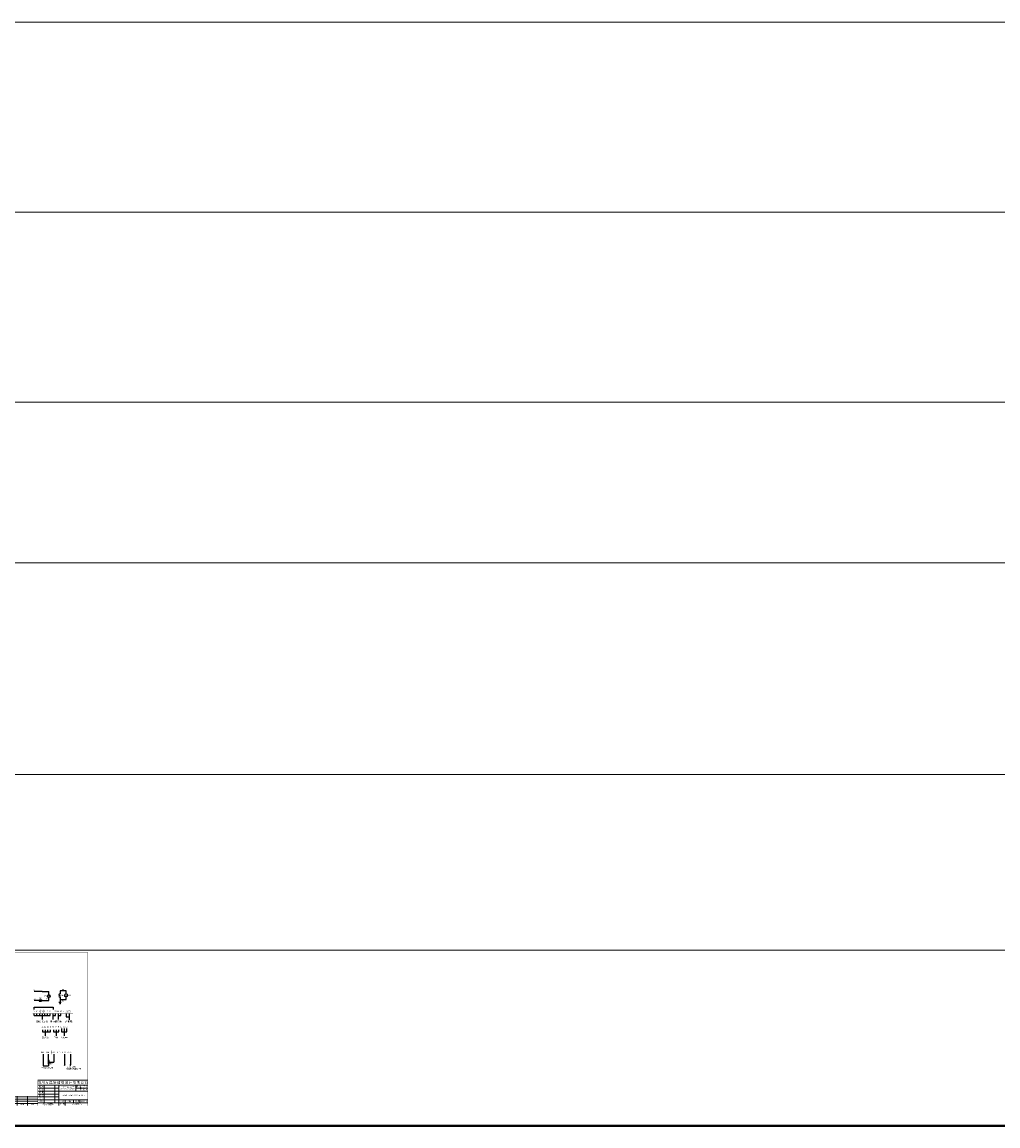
# Model space of a CAD drawing. Extents: x 36231 to 595326, y 3059 to 3871788.
# Tile 98 of 143: x 586696 to 588890, y 3861834 to 3864316. Entities that reach past the tile are written whole.
import ezdxf
from ezdxf.enums import TextEntityAlignment as Align

# ---------------------------------------------------------------- set-up
doc = ezdxf.new("R2010")
doc.units = 0
doc.layers.get('0').update_dxf_attribs({"linetype": 'CONTINUOUS'})
for name, color, linetype, lineweight in [('0.13填充', 8, 'CONTINUOUS', 9), ('0.13文字', 3, 'CONTINUOUS', 13), ('图框１', 5, 'CONTINUOUS', 60), ('文字', 7, 'CONTINUOUS', 15), ('细线', 7, 'CONTINUOUS', 15)]:
    doc.layers.add(name, color=color, linetype=linetype, lineweight=lineweight)
doc.layers.add('DQ', color=3, linetype='CONTINUOUS')
doc.styles.add('-仿宋_GB2312', font='仿宋_GB2312_0.ttf')
doc.styles.add('hz-e', font='simfang.ttf', dxfattribs={"width": 0.7, "height": 28})
doc.styles.add('LYJFS', font='times.ttf', dxfattribs={"width": 0.7})
doc.styles.add('STYLE2', font='仿宋_GB2312_0.ttf', dxfattribs={"width": 0.9})
doc.styles.add('图框', font='仿宋_GB2312_0.ttf', dxfattribs={"width": 0.8})

# ---------------------------------------------------------------- blocks, each defined once
blk = doc.blocks.new('tk')
at = {"layer": '图框１', "color": 7, "const_width": 0.0933}
blk.add_lwpolyline([(0, 296.6), (0, 0), (420, 0), (420, 296.6)], close=True, dxfattribs=at)
blk.add_lwpolyline([(0, 296.6), (0, 0), (420, 0), (420, 296.6)], close=True, dxfattribs=at)
at = {"layer": '图框１', "color": 5, "const_width": 0.0933}
blk.add_lwpolyline([(0, 296.6), (0, 0), (420, 0), (420, 296.6)], close=True, dxfattribs=at)
at = {"layer": '图框１', "color": 7}
blk.add_lwpolyline([(15.6, 292.4, 0.622, 0.622, 0), (414.8, 292.4, 0.519, 0.519, 0), (414.8, 5.2, 0.519, 0.519, 0), (15.6, 5.2, 0.519, 0.519, 0)], format="xyseb", close=True, dxfattribs=at)
blk.add_lwpolyline([(15.6, 292.4, 0.622, 0.622, 0), (414.8, 292.4, 0.519, 0.519, 0), (414.8, 5.2, 0.519, 0.519, 0), (15.6, 5.2, 0.519, 0.519, 0)], format="xyseb", close=True, dxfattribs=at)
at = {"layer": '图框１', "color": 5}
blk.add_lwpolyline([(15.6, 292.4, 0.622, 0.622, 0), (414.8, 292.4, 0.519, 0.519, 0), (414.8, 5.2, 0.519, 0.519, 0), (15.6, 5.2, 0.519, 0.519, 0)], format="xyseb", close=True, dxfattribs=at)
at = {"layer": '细线', "color": 7}
for p, q in [((321.2, 53.1), (414.8, 53.1)), ((321.2, 43.3), (414.8, 43.3)), ((333.1, 43.3), (333.1, 10.6)), ((352.7, 43.3), (352.7, 10.6)), ((360.4, 43.3), (360.4, 5.2)), ((391.9, 43.3), (391.9, 32.4)), ((262.4, 21.5), (321.2, 21.5)), ((282, 23.2), (282, 5.2)), ((301.6, 23.2), (301.6, 5.2)), ((321.2, 37.9), (360.4, 37.9)), ((321.2, 32.4), (414.8, 32.4)), ((321.2, 27), (360.4, 27)), ((321.2, 21.5), (360.4, 21.5)), ((391.9, 37.9), (414.8, 37.9)), ((262.4, 17.2), (321.2, 17.2)), ((262.4, 13.4), (321.2, 13.4)), ((262.4, 9.5), (321.2, 9.5)), ((321.2, 16.1), (414.8, 16.1)), ((321.2, 10.6), (414.8, 10.6)), ((372.3, 16.1), (372.3, 5.2)), ((387.6, 16.1), (387.6, 10.6)), ((399.6, 16.1), (399.6, 10.6))]:
    blk.add_line(p, q, dxfattribs=at)
at = {"layer": '细线', "color": 7, "const_width": 0.544}
for points in [[(414.8, 53.1), (321.2, 53.1), (321.2, 5.2)], [(262.4, 23.2), (262.4, 5.2)]]:
    blk.add_lwpolyline(points, dxfattribs=at)
at = {"layer": '文字', "color": 7, "line_spacing_factor": 0.5, "style": '-仿宋_GB2312'}
for s, insert, char_height, width, attachment_point in [('{\\W0.8;批 准}', (327.2, 40.6), 2.722, 11.978, 5), ('{\\fSimSun|b0|i0|c134|p2;\\T1.2;\\C256;四川万鼎轩建筑设计有限公司}', (368, 48.2), 4.356, 93.644, 5), ('{\\W0.8;招  标  设 计}', (403.4, 40.6), 2.722, 22.831, 5), ('{\\W0.8;核 定}', (327.2, 35.1), 2.722, 11.978, 5), ('{\\W0.8;校 核}', (327.2, 24.2), 2.722, 11.978, 5), ('{\\W0.8;审 查}', (327.2, 29.7), 2.722, 11.978, 5), ('新沂市2019年度农业水价综合改革计量设施配套\\P\\P和农田水利工程维修养护项目\\P\\P（2019年第二批省级以上水利发展资金和2018年\\P\\P第二批省级以上水利发展资金剩余资金）', (376.2, 37.9), 1, 31.578, 5), ('{\\W0.8;土  建  部 分}', (403.4, 35.1), 2.722, 22.867, 5), ('{\\W0.7; 会签单位}', (272.2, 7.4), 2.178, 19.6, 5), ('{\\W0.7;会签者}', (291.8, 7.4), 2.178, 19.6, 5), ('{\\W0.7;日期}', (311.4, 7.4), 2.18, 19.6, 5), ('{\\W0.85;设计证书编号：A251033227}', (340.8, 8), 2.722, 39.2, 5), ('{\\W0.8;设 计}', (327.2, 18.8), 2.722, 11.978, 5), ('{\\W0.8;制 图}', (327.2, 13.4), 2.722, 11.978, 5), ('{\\W0.8;比 例}', (366.4, 13.4), 2.722, 11.978, 5), ('{\\W0.8;图 号}', (363.1, 9.8), 2.722, 10.902, 1), ('见图', (379.7, 13.5), 2.72, 15.244, 5), ('{\\W0.8;日 期}', (390.3, 15.2), 2.722, 10.902, 1), ('2019.12', (407.2, 13.4), 2.72, 15.244, 5)]:
    blk.add_mtext(s, dxfattribs=dict(at, insert=insert, char_height=char_height, width=width, attachment_point=attachment_point))

msp = doc.modelspace()

# ---------------------------------------------------------------- linework, layer by layer
at = {"color": 0}
for p, q in [((586741.7, 3862135.61), (586723.2, 3862135.61)), ((586741.7, 3862135.61), (586756.5, 3862135.61)), ((586756.5, 3862128.93), (586756.5, 3862135.61)), ((586781.76, 3862137.16), (586781.76, 3862130.73)), ((586795.11, 3862137.16), (586781.76, 3862137.16)), ((586795.11, 3862130.48), (586795.11, 3862137.16)), ((586732.7, 3862115.32), (586723.2, 3862115.32)), ((586723.49, 3862095.14), (586723.49, 3862100.94)), ((586723.49, 3862100.94), (586765.91, 3862100.94)), ((586741.7, 3862115.32), (586732.7, 3862115.32)), ((586741.7, 3862115.32), (586756.5, 3862115.32)), ((586756.5, 3862115.32), (586756.5, 3862122.54)), ((586765.91, 3862100.94), (586765.91, 3862095.14)), ((586784.21, 3862110.82), (586779.31, 3862110.82)), ((586783.23, 3862109.04), (586780.29, 3862109.04)), ((586782.25, 3862107.26), (586781.27, 3862107.26)), ((586781.76, 3862123.66), (586781.76, 3862110.82)), ((586781.76, 3862117.88), (586795.11, 3862117.88)), ((586795.11, 3862117.88), (586795.11, 3862124.09)), ((586723.29, 3862081.58), (586723.29, 3862086.41)), ((586723.29, 3862081.58), (586759.58, 3862081.58)), ((586729.34, 3862081.58), (586729.34, 3862086.41)), ((586735.11, 3862086.41), (586735.11, 3862081.58)), ((586741.3, 3862086.41), (586741.3, 3862072.87)), ((586747.48, 3862081.58), (586747.48, 3862086.41)), ((586753.53, 3862081.58), (586753.53, 3862086.41)), ((586759.58, 3862081.58), (586759.58, 3862086.41)), ((586765.49, 3862086.41), (586765.49, 3862072.87)), ((586765.49, 3862081.58), (586771.68, 3862081.58)), ((586771.68, 3862081.58), (586771.68, 3862086.41)), ((586777.59, 3862086.41), (586777.59, 3862072.87)), ((586777.59, 3862081.58), (586783.78, 3862081.58)), ((586783.78, 3862081.58), (586783.78, 3862086.41)), ((586795.78, 3862086.41), (586795.78, 3862079.12)), ((586795.78, 3862079.12), (586801.96, 3862079.12)), ((586801.96, 3862086.41), (586801.96, 3862072.08)), ((586784.79, 3862052.42), (586784.79, 3862045.13)), ((586790.98, 3862052.42), (586790.98, 3862036.42)), ((586797.16, 3862045.13), (586797.16, 3862052.42)), ((586741.91, 3862049.95), (586741.91, 3862045.13)), ((586741.91, 3862045.13), (586760.32, 3862045.13)), ((586748.09, 3862049.95), (586748.09, 3862036.42)), ((586754.28, 3862045.13), (586754.28, 3862049.95)), ((586760.32, 3862045.13), (586760.32, 3862049.95)), ((586766.64, 3862049.95), (586766.64, 3862045.13)), ((586766.64, 3862045.13), (586779.01, 3862045.13)), ((586772.83, 3862049.95), (586772.83, 3862036.42)), ((586779.01, 3862045.13), (586779.01, 3862049.95)), ((586784.79, 3862045.13), (586797.16, 3862045.13)), ((586743.57, 3861994.91), (586743.57, 3861973.37)), ((586755.94, 3861981.02), (586755.94, 3861994.91)), ((586756.96, 3861976.93), (586758.51, 3861977.31)), ((586756.96, 3861976.93), (586758.54, 3861976.93)), ((586756.96, 3861976.93), (586758.51, 3861976.55)), ((586758.54, 3861976.93), (586767.56, 3861976.93)), ((586767.41, 3861994.91), (586767.56, 3861976.93)), ((586791.96, 3861994.91), (586791.96, 3861971.1)), ((586804.9, 3861994.91), (586804.9, 3861971.22)), ((586743.57, 3861973.37), (586743.57, 3861968.6)), ((586743.57, 3861968.6), (586753.87, 3861968.6)), ((586753.87, 3861968.6), (586755.94, 3861968.6)), ((586755.94, 3861972.84), (586755.94, 3861968.6)), ((586792.83, 3861969.65), (586791.06, 3861971.36)), ((586805.77, 3861969.67), (586804, 3861971.38))]:
    msp.add_line(p, q, dxfattribs=at)
at = {"color": 0, "const_width": 0.18}
msp.add_lwpolyline([(586779.93, 3862133.2), (586779.93, 3862121.65)], dxfattribs=at)
at = {"color": 0}
for points in [[(586739.9, 3862113.97), (586739.9, 3862116.67), (586734.5, 3862116.67), (586734.5, 3862113.97)], [(586754.92, 3861972.84), (586756.96, 3861972.84), (586756.96, 3861981.02), (586754.92, 3861981.02)]]:
    msp.add_lwpolyline(points, close=True, dxfattribs=at)
at = {"color": 0, "const_width": 0.225}
msp.add_lwpolyline([(586781.65, 3862117.88, 1), (586781.88, 3862117.88, 1)], format="xyb", close=True, dxfattribs=at)
at = {"color": 0, "const_width": 0.075}
for points in [[(586798.94, 3862086.41), (586804.99, 3862086.41), (586804.99, 3862095.14), (586798.94, 3862095.14)], [(586804.99, 3862086.41), (586811.04, 3862086.41), (586811.04, 3862095.14), (586804.99, 3862095.14)], [(586737.52, 3862003.64), (586749.62, 3862003.64), (586749.62, 3861994.91), (586737.52, 3861994.91)]]:
    msp.add_lwpolyline(points, close=True, dxfattribs=at)
at = {"color": 0}
for centre in [(586756.5, 3862125.73), (586795.11, 3862127.28)]:
    msp.add_circle(centre, 3.2, dxfattribs=at)
for centre, start, end in [((586791.93, 3861970.49), 0, 180), ((586791.93, 3861970.49), 180, 0), ((586804.87, 3861970.61), 0, 180), ((586804.87, 3861970.61), 180, 0)]:
    msp.add_arc(centre, 0.605, start, end, dxfattribs=at)
for centre in [(586781.76, 3862128.96), (586781.76, 3862125.43)]:
    msp.add_ellipse(centre, major_axis=(-3.1, 0), ratio=0.5710002, start_param=4.712389, end_param=7.8539816, dxfattribs=at)
at = {"layer": '0.13填充', "color": 3, "lineweight": 40}
msp.add_line((591089.66, 3861833.66), (583314.72, 3861833.66), dxfattribs=at)
at = {"layer": '0.13文字', "lineweight": 13}
for p, q in [((590756.67, 3864315.68), (583664.28, 3864315.68)), ((590756.67, 3863888.38), (583664.28, 3863888.38)), ((590756.67, 3863461.08), (583564.28, 3863461.08)), ((590756.67, 3863100.09), (583664.28, 3863100.09)), ((590756.67, 3862624.17), (583664.28, 3862624.17)), ((590756.67, 3862228.91), (583314.72, 3862228.91))]:
    msp.add_line(p, q, dxfattribs=at)
at = {"layer": 'DQ', "color": 7, "const_width": 0.075}
for points in [[(586720.3, 3862086.41), (586726.35, 3862086.41), (586726.35, 3862095.14), (586720.3, 3862095.14)], [(586726.35, 3862086.41), (586732.4, 3862086.41), (586732.4, 3862095.14), (586726.35, 3862095.14)], [(586732.4, 3862086.41), (586738.45, 3862086.41), (586738.45, 3862095.14), (586732.4, 3862095.14)], [(586738.45, 3862086.41), (586744.5, 3862086.41), (586744.5, 3862095.14), (586738.45, 3862095.14)], [(586744.5, 3862086.41), (586750.54, 3862086.41), (586750.54, 3862095.14), (586744.5, 3862095.14)], [(586750.54, 3862086.41), (586756.59, 3862086.41), (586756.59, 3862095.14), (586750.54, 3862095.14)], [(586756.59, 3862086.41), (586762.64, 3862086.41), (586762.64, 3862095.14), (586756.59, 3862095.14)], [(586762.64, 3862086.41), (586768.69, 3862086.41), (586768.69, 3862095.14), (586762.64, 3862095.14)], [(586768.69, 3862086.41), (586774.74, 3862086.41), (586774.74, 3862095.14), (586768.69, 3862095.14)], [(586774.74, 3862086.41), (586780.79, 3862086.41), (586780.79, 3862095.14), (586774.74, 3862095.14)], [(586780.79, 3862086.41), (586786.84, 3862086.41), (586786.84, 3862095.14), (586780.79, 3862095.14)], [(586786.84, 3862086.41), (586792.89, 3862086.41), (586792.89, 3862095.14), (586786.84, 3862095.14)], [(586792.89, 3862086.41), (586798.94, 3862086.41), (586798.94, 3862095.14), (586792.89, 3862095.14)], [(586739.29, 3862049.95), (586745.33, 3862049.95), (586745.33, 3862061.15), (586739.29, 3862061.15)], [(586745.33, 3862049.95), (586751.38, 3862049.95), (586751.38, 3862061.15), (586745.33, 3862061.15)], [(586751.38, 3862049.95), (586757.43, 3862049.95), (586757.43, 3862061.15), (586751.38, 3862061.15)], [(586757.43, 3862049.95), (586763.48, 3862049.95), (586763.48, 3862061.15), (586757.43, 3862061.15)], [(586763.48, 3862049.95), (586769.53, 3862049.95), (586769.53, 3862061.15), (586763.48, 3862061.15)], [(586769.53, 3862049.95), (586775.58, 3862049.95), (586775.58, 3862061.15), (586769.53, 3862061.15)], [(586775.58, 3862049.95), (586781.63, 3862049.95), (586781.63, 3862061.15), (586775.58, 3862061.15)], [(586781.63, 3862052.42), (586787.68, 3862052.42), (586787.68, 3862061.15), (586781.63, 3862061.15)], [(586787.68, 3862052.42), (586793.73, 3862052.42), (586793.73, 3862061.15), (586787.68, 3862061.15)], [(586793.73, 3862052.42), (586799.78, 3862052.42), (586799.78, 3862061.15), (586793.73, 3862061.15)], [(586749.62, 3862003.64), (586761.72, 3862003.64), (586761.72, 3861994.91), (586749.62, 3861994.91)], [(586761.72, 3862003.64), (586773.82, 3862003.64), (586773.82, 3861994.91), (586761.72, 3861994.91)], [(586773.82, 3862003.64), (586785.91, 3862003.64), (586785.91, 3861994.91), (586773.82, 3861994.91)], [(586785.91, 3862003.64), (586798.01, 3862003.64), (586798.01, 3861994.91), (586785.91, 3861994.91)], [(586798.01, 3862003.64), (586810.11, 3862003.64), (586810.11, 3861994.91), (586798.01, 3861994.91)]]:
    msp.add_lwpolyline(points, close=True, dxfattribs=at)

# ---------------------------------------------------------------- block references
at = {"xscale": 1.19999999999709, "yscale": 1.199999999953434, "zscale": 1.2}
msp.add_blockref('tk', (586346.6, 3861873), dxfattribs=at)

# ---------------------------------------------------------------- texts
at = {"color": 0, "style": 'hz-e', "width": 0.75}
for s, height, p in [('V', 4.26, (586755.59, 3862123.99)), ('A', 4.26, (586794.2, 3862125.55)), ('71', 4.255, (586793.65, 3862089.03)), ('73', 4.255, (586800.37, 3862089.26))]:
    msp.add_text(s, height=height, dxfattribs=at).set_placement(p)
for s, p in [('按钮、指示灯', (586741.89, 3862065.98)), ('电压表', (586766.09, 3862065.98)), ('电流表', (586778.18, 3862065.98)), ('启停控制', (586802.27, 3862066.52)), ('RW', (586761.61, 3861972.18))]:
    msp.add_text(s, height=4.255, dxfattribs=at).set_placement(p, align=Align.CENTER)
at = {"color": 7, "style": '图框', "width": 0.8}
msp.add_text('       XY2019NTSL-06', height=2.6211, dxfattribs=at).set_placement((586796.03, 3861881.54))
at = {"layer": '0.13文字', "linetype": 'Continuous', "lineweight": 13, "insert": (586787.62, 3861903.57, -14.9), "char_height": 2.6, "width": 66.6611, "attachment_point": 1, "style": 'LYJFS'}
msp.add_mtext('{\\fFangSong_GB2312|b0|i0|c134|p49;\\W0.8;\\C0;37KW配电柜单台软启动器一拖一原理图}', dxfattribs=at)
at = {"layer": 'DQ', "color": 7, "style": 'STYLE2', "width": 0.8}
for s, height, p in [('8', 3.24, (586721.9, 3862137.94)), ('PV1', 3.244, (586747.13, 3862124.09)), ('TA1', 3.244, (586782.72, 3862125.73)), ('44', 3.244, (586785.82, 3862138.48)), ('PA1', 3.244, (586799.16, 3862125.64)), ('L3', 3.244, (586721.9, 3862117.66)), ('FU3', 3.244, (586734.49, 3862118.61)), ('66', 3.244, (586751.28, 3862118.09)), ('45', 3.244, (586785.81, 3862113.37)), ('1 ', 3.244, (586788.78, 3862089.96)), ('VREF', 3.244, (586738.28, 3861997.53)), ('GND', 3.244, (586750.38, 3861997.53)), ('AI1+', 3.244, (586762.48, 3861997.53)), ('AI1-', 3.244, (586774.57, 3861997.53)), ('AI2+', 3.244, (586786.67, 3861997.53)), ('AI2-', 3.244, (586798.77, 3861997.53)), ('手动电位器调速', 3.244, (586740.01, 3861962.51)), ('至电压力表输出信号', 3.244, (586795.9, 3861960.08)), (' 4-20mA调速', 3.244, (586795.31, 3861964.63))]:
    msp.add_text(s, height=height, dxfattribs=at).set_placement(p)
for s, height, p in [('8', 3.24, (586722.9, 3862089.49)), ('30', 3.244, (586728.95, 3862089.49)), ('N', 3.24, (586735, 3862089.49)), ('3', 3.24, (586741.05, 3862089.49)), ('5', 3.24, (586747.1, 3862089.49)), ('7', 3.24, (586753.14, 3862089.49)), ('9', 3.24, (586759.19, 3862089.49)), ('66', 3.244, (586771.29, 3862089.49)), ('44', 3.244, (586777.34, 3862089.49)), ('45', 3.244, (586783.39, 3862089.49)), ('L1', 3.244, (586741.97, 3862054.74)), ('L2', 3.244, (586748.02, 3862054.74)), ('L3', 3.244, (586754.07, 3862054.74)), ('N', 3.24, (586760.12, 3862054.74)), ('U', 3.24, (586766.17, 3862054.74)), ('V', 3.24, (586772.22, 3862054.74)), ('W', 3.24, (586778.27, 3862054.74)), ('01', 3.244, (586784.32, 3862054.74)), ('02', 3.244, (586790.37, 3862054.74)), ('03', 3.244, (586796.42, 3862054.74)), ('三相电源', 3.244, (586748.02, 3862030.86)), ('电动机', 3.244, (586773.14, 3862030.86)), ('备用远程', 3.244, (586791.29, 3862030.86))]:
    msp.add_text(s, height=height, dxfattribs=at).set_placement(p, align=Align.CENTER)

doc.saveas('drawing.dxf')
